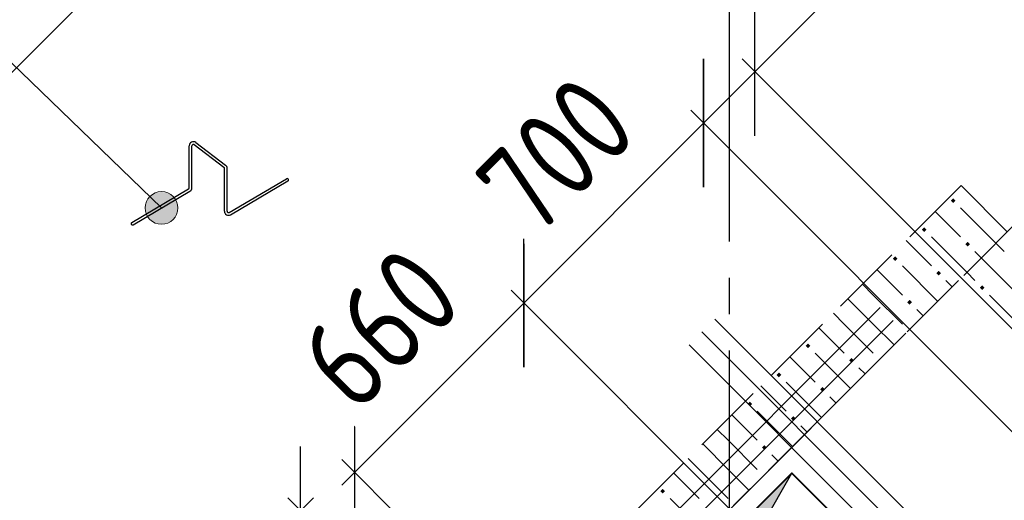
# Model space of a CAD drawing. Header units: millimetres. Extents: x 40580 to 1168286, y -220995 to 81020.
# Tile 150 of 194: x 463864 to 466577, y -112480 to -111157. Entities that reach past the tile are written whole.
import ezdxf

# ---------------------------------------------------------------- set-up
doc = ezdxf.new("R2010")
doc.units = ezdxf.units.MM
for name, pattern in [('______2', [270, 200, -70]), ('______5', [1100, 800, -100, 100, -100]), ('CENTER', [2, 1.25, -0.25, 0.25, -0.25])]:
    doc.linetypes.add(name, pattern=pattern)
doc.layers.add('ЖБ Стена верхний уровень', color=7, linetype='______2', true_color=0x656565)
for name, color, linetype, lineweight in [('Обрамление проемов стержнями', 7, 'Continuous', 25), ('Общий01', 7, 'Continuous', 13), ('ОСИ', 7, 'CENTER', 15), ('Основная', 7, 'Continuous', 40), ('Позиционная метка линия выноска', 7, 'Continuous', 13), ('Позиционная метка номер позиции', 7, 'Continuous', 13)]:
    doc.layers.add(name, color=color, linetype=linetype, lineweight=lineweight)
doc.layers.add('Тонкие', color=7, linetype='Continuous')
doc.layers.add('ФВ-2', color=7, linetype='Continuous')
doc.styles.add('GOST 2.304-81', font='txt')
doc.dimstyles.new('СПДС', dxfattribs={"dimscale": 125, "dimtxt": 250, "dimasz": 250, "dimexe": 50, "dimexo": 10, "dimgap": 100, "dimtad": 1, "dimdec": 0, "dimtxsty": 'GOST 2.304-81', "dimblk": 'OBLIQUE', "dimcen": 250, "dimdle": 50, "dimadec": 0, "dimazin": 2, "dimtfac": 0.75, "dimtdec": 0, "dimtmove": 1, "dimatfit": 3, "dimfxl": 1, "dimtfill": 1, "dimtolj": 1, "dimarcsym": 1})

# ---------------------------------------------------------------- blocks, each defined once
blk = doc.blocks.new('_OBLIQUE')
at = {"color": 0, "linetype": 'ByBlock'}
blk.add_line((-0.5, -0.5), (0.5, 0.5), dxfattribs=at)
blk = doc.blocks.new('*D17468')
at = {"layer": 'Defpoints', "color": 0}
for p in [(464637.9, -112509.3), (465688.3, -113559.7), (464880.7, -114618.9)]:
    blk.add_point(p, dxfattribs=at)
at = {"layer": 'Тонкие', "color": 0, "lineweight": -2}
for p, q in [((463669.1, -113478), (464673.2, -112474)), ((465681.2, -113552.7), (464602.5, -112474)), ((464873.6, -114611.8), (463669.1, -113407.3))]:
    blk.add_line(p, q, dxfattribs=at)
at = {"layer": 'Тонкие', "color": 0, "lineweight": -2, "xscale": 250, "yscale": 250, "zscale": 250}
for p, rotation in [((464637.9, -112509.3), 44.9999999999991), ((463704.5, -113442.7), 224.9999999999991)]:
    blk.add_blockref('_OBLIQUE', p, dxfattribs=dict(at, rotation=rotation))
at = {"layer": 'Тонкие', "color": 0, "insert": (464013.9, -112794), "char_height": 250, "attachment_point": 5, "rotation": 45, "style": 'GOST 2.304-81', "bg_fill": 3, "box_fill_scale": 1.1, "bg_fill_color": 256, "bg_fill_true_color": 13158600, "bg_fill_transparency": 0}
blk.add_mtext('\\A1;1320', dxfattribs=at)
blk = doc.blocks.new('*D17476')
at = {"layer": 'Defpoints', "color": 0}
for p in [(465889.8, -111300.6), (467015.2, -112425.9), (466881.8, -112575.5)]:
    blk.add_point(p, dxfattribs=at)
at = {"layer": 'Тонкие', "color": 0, "lineweight": -2}
for p, q in [((465889.8, -111300.6), (466556.7, -110633.6)), ((465713, -111477.4), (465925.2, -111265.2)), ((467008.1, -112418.8), (465854.5, -111265.2)), ((466874.7, -112568.4), (465713, -111406.7))]:
    blk.add_line(p, q, dxfattribs=at)
at = {"layer": 'Тонкие', "color": 0, "lineweight": -2, "xscale": 250, "yscale": 250, "zscale": 250}
for p, rotation in [((465889.8, -111300.6), 45.0000000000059), ((465748.4, -111442), 225.0000000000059)]:
    blk.add_blockref('_OBLIQUE', p, dxfattribs=dict(at, rotation=rotation))
at = {"layer": 'Тонкие', "color": 0, "insert": (466147.7, -110710.8), "char_height": 250, "attachment_point": 5, "rotation": 45, "style": 'GOST 2.304-81', "bg_fill": 3, "box_fill_scale": 1.1, "bg_fill_color": 256, "bg_fill_true_color": 13158600, "bg_fill_transparency": 0}
blk.add_mtext('\\A1;200', dxfattribs=at)
blk = doc.blocks.new('*D17477')
at = {"layer": 'Defpoints', "color": 0}
for p in [(465748.4, -111442), (466881.8, -112575.5), (466386.9, -113070.4)]:
    blk.add_point(p, dxfattribs=at)
at = {"layer": 'Тонкие', "color": 0, "lineweight": -2}
for p, q in [((465218.1, -111972.3), (465783.7, -111406.7)), ((466874.7, -112568.4), (465713, -111406.7)), ((466379.8, -113063.3), (465218.1, -111901.6))]:
    blk.add_line(p, q, dxfattribs=at)
at = {"layer": 'Тонкие', "color": 0, "lineweight": -2, "xscale": 250, "yscale": 250, "zscale": 250}
for p, rotation in [((465748.4, -111442), 44.99999999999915), ((465253.4, -111937), 224.9999999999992)]:
    blk.add_blockref('_OBLIQUE', p, dxfattribs=dict(at, rotation=rotation))
at = {"layer": 'Тонкие', "color": 0, "insert": (465341.8, -111530.4), "char_height": 250, "attachment_point": 5, "rotation": 45, "style": 'GOST 2.304-81', "bg_fill": 3, "box_fill_scale": 1.1, "bg_fill_color": 256, "bg_fill_true_color": 13158600, "bg_fill_transparency": 0}
blk.add_mtext('\\A1;700', dxfattribs=at)
blk = doc.blocks.new('*D17478')
at = {"layer": 'Defpoints', "color": 0}
for p in [(464786.7, -112403.6), (466386.9, -113070.4), (465829.8, -113446.7)]:
    blk.add_point(p, dxfattribs=at)
at = {"layer": 'Тонкие', "color": 0, "lineweight": -2}
for p, q in [((465288.8, -111901.6), (464751.4, -112439)), ((466379.8, -113063.3), (465218.1, -111901.6)), ((465822.7, -113439.6), (464751.4, -112368.3))]:
    blk.add_line(p, q, dxfattribs=at)
at = {"layer": 'Тонкие', "color": 0, "lineweight": -2, "xscale": 250, "yscale": 250, "zscale": 250}
for p, rotation in [((465253.4, -111937), 45.0000000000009), ((464786.7, -112403.6), 225.0000000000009)]:
    blk.add_blockref('_OBLIQUE', p, dxfattribs=dict(at, rotation=rotation))
at = {"layer": 'Тонкие', "color": 0, "insert": (464855.9, -112006.1), "char_height": 250, "attachment_point": 5, "rotation": 45, "style": 'GOST 2.304-81', "bg_fill": 3, "box_fill_scale": 1.1, "bg_fill_color": 256, "bg_fill_true_color": 13158600, "bg_fill_transparency": 0}
blk.add_mtext('\\A1;660', dxfattribs=at)
blk = doc.blocks.new('*D17481')
at = {"layer": 'Defpoints', "color": 0}
for p in [(466457.6, -111868.3), (467355, -112102.2), (466881.8, -112575.5)]:
    blk.add_point(p, dxfattribs=at)
at = {"layer": 'Тонкие', "color": 0, "lineweight": -2}
for p, q in [((466464.7, -111861.2), (466824.7, -111501.2)), ((466754, -111501.2), (467390.4, -112137.6)), ((466888.9, -112568.4), (467390.4, -112066.9))]:
    blk.add_line(p, q, dxfattribs=at)
at = {"layer": 'Тонкие', "color": 0, "lineweight": -2, "xscale": 250, "yscale": 250, "zscale": 250}
for p, rotation in [((466789.3, -111536.6), 135.0000000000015), ((467355, -112102.2), 315.0000000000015)]:
    blk.add_blockref('_OBLIQUE', p, dxfattribs=dict(at, rotation=rotation))
at = {"layer": 'Тонкие', "color": 0, "insert": (467250.2, -111679.3), "char_height": 250, "attachment_point": 5, "rotation": 315, "style": 'GOST 2.304-81', "bg_fill": 3, "box_fill_scale": 1.1, "bg_fill_color": 256, "bg_fill_true_color": 13158600, "bg_fill_transparency": 0}
blk.add_mtext('\\A1;800', dxfattribs=at)

msp = doc.modelspace()

# ---------------------------------------------------------------- hatches: boundary and pattern name
at = {"layer": 'ЖБ Стена верхний уровень', "linetype": 'Continuous', "lineweight": -3, "transparency": 33554687}
for points in [[(466429.3, -111655.3), (466435.8, -111648.8), (466442.3, -111655.3), (466435.8, -111661.8)], [(466349.3, -111735.3), (466355.8, -111728.8), (466362.3, -111735.3), (466355.8, -111741.8)], [(466469.3, -111775.3), (466475.8, -111768.8), (466482.3, -111775.3), (466475.8, -111781.8)], [(466269.3, -111815.3), (466275.8, -111808.8), (466282.3, -111815.3), (466275.8, -111821.8)], [(466389.3, -111855.3), (466395.8, -111848.8), (466402.3, -111855.3), (466395.8, -111861.8)], [(466509.3, -111895.3), (466515.8, -111888.8), (466522.3, -111895.3), (466515.8, -111901.8)], [(466309.3, -111935.3), (466315.8, -111928.8), (466322.3, -111935.3), (466315.8, -111941.8)], [(466309.3, -112015.3), (466315.8, -112008.8), (466316.4, -112009.5), (466309.9, -112016)], [(466029.3, -112055.3), (466035.8, -112048.8), (466042.3, -112055.3), (466035.8, -112061.8)], [(466149.3, -112095.3), (466155.8, -112088.8), (466162.3, -112095.3), (466155.8, -112101.8)], [(466229.3, -112095.3), (466235.8, -112088.8), (466236.4, -112089.5), (466229.9, -112096)], [(465949.3, -112135.3), (465955.8, -112128.8), (465962.3, -112135.3), (465955.8, -112141.8)], [(466069.3, -112175.3), (466075.8, -112168.8), (466082.3, -112175.3), (466075.8, -112181.8)], [(465869.3, -112215.3), (465875.8, -112208.8), (465882.3, -112215.3), (465875.8, -112221.8)], [(465989.3, -112255.3), (465995.8, -112248.8), (466002.3, -112255.3), (465995.8, -112261.8)], [(465909.3, -112335.3), (465915.8, -112328.8), (465922.3, -112335.3), (465915.8, -112341.8)], [(465909.3, -112415.3), (465915.8, -112408.8), (465916.4, -112409.5), (465909.9, -112416)], [(465629.3, -112455.3), (465635.8, -112448.8), (465642.3, -112455.3), (465635.8, -112461.8)]]:
    msp.add_hatch(color=7, dxfattribs=at).paths.add_polyline_path(points, flags=16)
at = {"layer": 'Позиционная метка номер позиции', "linetype": 'Continuous', "lineweight": 13, "transparency": 33554687}
for points in [[(464277.4, -111637), (464232.4, -111637), (464216.2, -111653.2)], [(464277.4, -111637), (464216.2, -111653.2), (464293.6, -111653.2)], [(464232.4, -111637), (464277.4, -111637), (464254.9, -111630.7)], [(464293.6, -111653.2), (464216.2, -111653.2), (464209.9, -111675.7)], [(464293.6, -111653.2), (464209.9, -111675.7), (464299.9, -111675.7)], [(464299.9, -111675.7), (464209.9, -111675.7), (464216.2, -111698.2)], [(464299.9, -111675.7), (464216.2, -111698.2), (464293.6, -111698.2)], [(464293.6, -111698.2), (464216.2, -111698.2), (464232.4, -111714.4)], [(464293.6, -111698.2), (464232.4, -111714.4), (464277.4, -111714.4)], [(464277.4, -111714.4), (464232.4, -111714.4), (464254.9, -111720.7)]]:
    msp.add_hatch(color=7, dxfattribs=at).paths.add_polyline_path(points)

# ---------------------------------------------------------------- linework, layer by layer
at = {"layer": 'ЖБ Стена верхний уровень', "color": 251, "linetype": '______2', "lineweight": -3, "true_color": 0x656565, "transparency": 33554687}
for p, q in [((466457.6, -111613.7), (463219, -114852.3)), ((466584.9, -111741), (466457.6, -111613.7)), ((465354.5, -112971.4), (466457.6, -111868.3)), ((466457.6, -111868.3), (467659.7, -113070.4))]:
    msp.add_line(p, q, dxfattribs=at)
at = {"layer": 'ЖБ Стена верхний уровень', "color": 9, "linetype": 'Continuous', "lineweight": -3, "true_color": 0xc7c7c7, "transparency": 33554687}
for p, q in [((466385.9, -111685.4), (466455.8, -111755.3)), ((466455.8, -111675.3), (466553.2, -111772.7)), ((466375.8, -111755.3), (466473.2, -111852.7)), ((466305.9, -111765.4), (466375.8, -111835.3)), ((466553.2, -111772.7), (466575.8, -111795.3)), ((466513.2, -111812.7), (466495.8, -111795.3)), ((466295.8, -111835.3), (466393.2, -111932.7)), ((466615.8, -111915.3), (466513.2, -111812.7)), ((466225.9, -111845.4), (466295.8, -111915.3)), ((466473.2, -111852.7), (466495.8, -111875.3)), ((466215.8, -111915.3), (466185.9, -111885.4)), ((466433.2, -111892.7), (466415.8, -111875.3)), ((466215.8, -111915.3), (466295.8, -111995.3)), ((466535.8, -111915.3), (466615.8, -111995.3)), ((466145.9, -111925.4), (466215.8, -111995.3)), ((466135.8, -111995.3), (466105.9, -111965.4)), ((466353.2, -111972.7), (466335.8, -111955.3)), ((466135.8, -111995.3), (466215.8, -112075.3)), ((466215.8, -111995.3), (466273.2, -112052.7)), ((466065.9, -112005.4), (466135.8, -112075.3)), ((466055.8, -112075.3), (466153.2, -112172.7)), ((465985.9, -112085.4), (466055.8, -112155.3)), ((466193.2, -112132.7), (466175.8, -112115.3)), ((465975.8, -112155.3), (466073.2, -112252.7)), ((465905.9, -112165.4), (465975.8, -112235.3)), ((466113.2, -112212.7), (466095.8, -112195.3)), ((465895.8, -112235.3), (465993.2, -112332.7)), ((465825.9, -112245.4), (465895.8, -112315.3)), ((465815.8, -112315.3), (465785.9, -112285.4)), ((466033.2, -112292.7), (466015.8, -112275.3)), ((465745.9, -112325.4), (465815.8, -112395.3)), ((465815.8, -112315.3), (465895.8, -112395.3)), ((465735.8, -112395.3), (465705.9, -112365.4)), ((465953.2, -112372.7), (465935.8, -112355.3)), ((465665.9, -112405.4), (465735.8, -112475.3)), ((465735.8, -112395.3), (465815.8, -112475.3)), ((465815.8, -112395.3), (465873.2, -112452.7)), ((465655.8, -112475.3), (465753.2, -112572.7))]:
    msp.add_line(p, q, dxfattribs=at)
at = {"layer": 'Общий01', "color": 7, "linetype": 'Continuous', "lineweight": -3, "transparency": 33554687}
for p, q in [((464331.3, -111620.2), (464331.3, -111504.3)), ((464338.7, -111620.2), (464338.7, -111504.3)), ((464344.6, -111501.4), (464426.9, -111563.6)), ((464349, -111495.5), (464431.3, -111557.7)), ((464428.3, -111684.9), (464428.3, -111566.5)), ((464435.7, -111684.9), (464435.7, -111566.5)), ((464441.2, -111688.1), (464599.4, -111595.1)), ((464444.9, -111694.4), (464603.1, -111601.4)), ((464172.9, -111715.4), (464329.5, -111623.4)), ((464176.6, -111721.8), (464333.2, -111629.7))]:
    msp.add_line(p, q, dxfattribs=at)
for centre, radius, start, end in [((464342.3, -111504.3), 11, 52.9078, 180), ((464342.3, -111504.3), 3.67, 52.9078, 180), ((464424.6, -111566.5), 3.67, 0, 52.9078), ((464424.6, -111566.5), 11, 0, 52.9078), ((464327.6, -111620.2), 3.67, 300.447, 0), ((464327.6, -111620.2), 11, 300.447, 0), ((464601.3, -111598.3), 3.67, 300.447, 120.447), ((464439.3, -111684.9), 11, 180, 300.447), ((464439.3, -111684.9), 3.67, 180, 300.447), ((464174.8, -111718.6), 3.67, 120.447, 300.447)]:
    msp.add_arc(centre, radius, start, end, dxfattribs=at)
at = {"layer": 'ОСИ', "color": 8, "linetype": '______5', "lineweight": -3, "transparency": 33554687}
msp.add_line((465818.8, -87868.4), (465818.8, -121308.4), dxfattribs=at)
at = {"layer": 'Позиционная метка линия выноска', "color": 251, "linetype": 'Continuous', "lineweight": 13, "true_color": 0x494949, "transparency": 33554687}
msp.add_lwpolyline([(464711, -116202.8), (462377.6, -113869.4), (463821.6, -112425.4), (463270, -111873.9), (467808.2, -107335.7)], dxfattribs=at)
at = {"layer": 'Позиционная метка номер позиции', "color": 7, "linetype": 'Continuous', "lineweight": 13, "transparency": 33554687}
for p, q in [((464254.9, -111630.7), (464254.9, -111630.7)), ((464209.9, -111675.7), (464209.9, -111675.7)), ((464299.9, -111675.7), (464299.9, -111675.7)), ((464254.9, -111720.7), (464254.9, -111720.7))]:
    msp.add_line(p, q, dxfattribs=at)
msp.add_lwpolyline([(464254.9, -111675.7), (463287, -110740.2), (460801, -110740.2)], dxfattribs=at)
msp.add_circle((464254.9, -111675.7), 45, dxfattribs=at)

# ---------------------------------------------------------------- next in the draw order: dimensions: what is measured, and where the dimension line sits
at = {"layer": 'Тонкие'}
for base, p1, p2, picture, middle in [((465889.8, -111300.6), (466881.8, -112575.5), (467015.2, -112425.9), '*D17476', (466368.1, -110931.2)), ((464637.9, -112509.3), (464880.7, -114618.9), (465688.3, -113559.7), '*D17468', (464183.5, -112963.6))]:
    dim = msp.add_linear_dim(base=base, p1=p1, p2=p2, angle=45, dimstyle='СПДС', override={"dimscale": 1}, dxfattribs=at)
    dim.commit()
    dim.dimension.update_dxf_attribs({"geometry": picture, "text_midpoint": middle, "dimtype": 160})

# ---------------------------------------------------------------- next in the draw order: dimensions: what is measured, and where the dimension line sits
dim = msp.add_linear_dim(base=(465748.4, -111442), p1=(466386.9, -113070.4), p2=(466881.8, -112575.5), angle=45, dimstyle='СПДС', override={"dimscale": 1}, dxfattribs=at)
dim.commit()
dim.dimension.update_dxf_attribs({"geometry": '*D17477', "text_midpoint": (465500.9, -111689.5), "dimtype": 160})

# ---------------------------------------------------------------- next in the draw order: dimensions: what is measured, and where the dimension line sits
for base, p1, p2, angle, picture, middle in [((467355, -112102.2), (466457.6, -111868.3), (466881.8, -112575.5), 315, '*D17481', (467091.1, -111838.4)), ((464786.7, -112403.6), (466386.9, -113070.4), (465829.8, -113446.7), 225, '*D17478', (465020.1, -112170.3))]:
    dim = msp.add_linear_dim(base=base, p1=p1, p2=p2, angle=angle, dimstyle='СПДС', override={"dimscale": 1}, dxfattribs=at)
    dim.commit()
    dim.dimension.update_dxf_attribs({"geometry": picture, "text_midpoint": middle, "dimtype": 160})

# ---------------------------------------------------------------- next in the draw order: hatches: boundary and pattern name
at = {"layer": 'ФВ-2'}
h = msp.add_hatch(color=256, dxfattribs=at)
h.dxf.hatch_style = 1
h.paths.add_polyline_path([(465708, -112688.6), (465990.9, -112405.7), (465708, -112900.7), (465849.5, -113395.7), (465666.6, -113212.8)])
h.paths.add_polyline_path([(465425.2, -112971.4), (465708, -112688.6), (465666.6, -113212.8)])

# ---------------------------------------------------------------- next in the draw order: linework, layer by layer
at = {"layer": 'Обрамление проемов стержнями', "color": 7, "linetype": 'Continuous', "lineweight": 25, "transparency": 33554687}
for p, q in [((466234.8, -111949.6), (463169.5, -115014.9)), ((466270.2, -111985), (463204.9, -115050.3)), ((466270.2, -111985), (463204.9, -115050.3)), ((466270.2, -111985), (463204.9, -115050.3)), ((466270.2, -111985), (463204.9, -115050.3)), ((465778.8, -111981.5), (467369.7, -113572.4)), ((465778.8, -111981.5), (467369.7, -113572.4)), ((466305.6, -112020.3), (463240.2, -115085.6)), ((465743.4, -112016.8), (467334.4, -113607.8)), ((465743.4, -112016.8), (467334.4, -113607.8)), ((465708.1, -112052.2), (467299, -113643.1)), ((465708.1, -112052.2), (467299, -113643.1))]:
    msp.add_line(p, q, dxfattribs=at)
at = {"layer": 'Основная', "transparency": 33554687}
msp.add_lwpolyline([(465425.2, -112971.4), (465849.5, -113395.7), (466415.2, -112830), (465990.9, -112405.7)], close=True, dxfattribs=at)
at = {"layer": 'Тонкие'}
msp.add_line((465708, -112900.7), (465990.9, -112405.7), dxfattribs=at)

doc.saveas('drawing.dxf')
